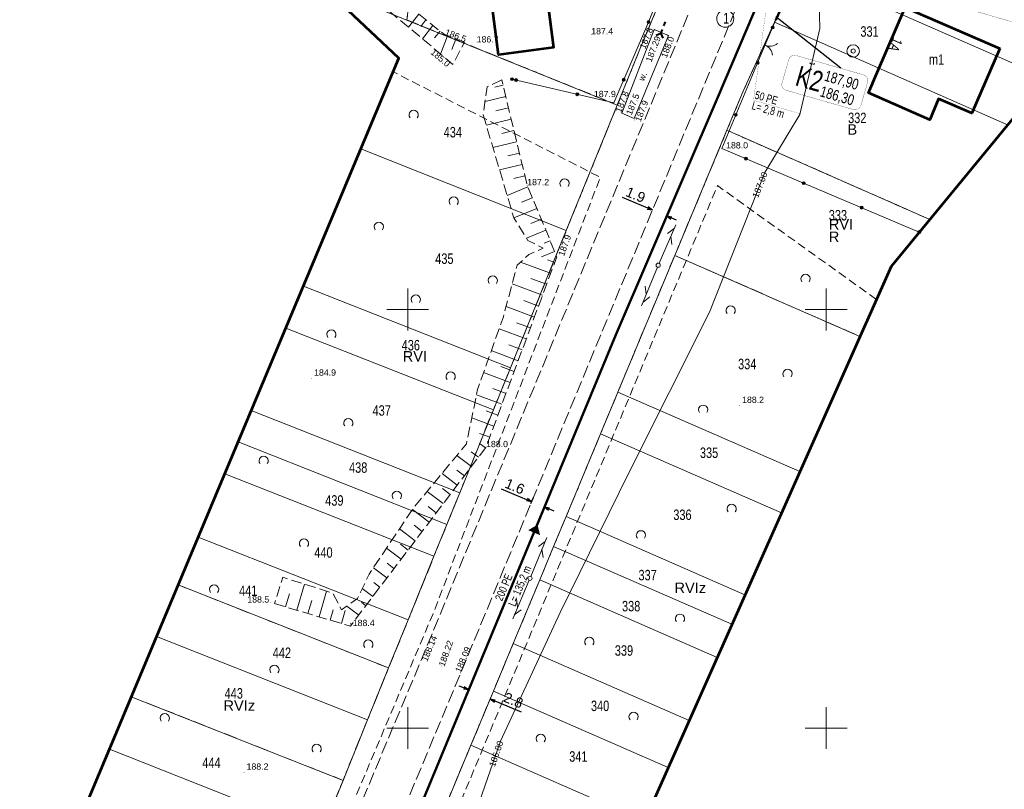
# Model space of a CAD drawing. Header units: metres. Extents: x 7482748 to 7484637, y 5684406 to 5687014.
# Tile 37 of 180: x 7483104 to 7483221, y 5685343 to 5685435. Entities that reach past the tile are written whole.
import ezdxf
from ezdxf.enums import TextEntityAlignment as Align
from ezdxf.lldxf.tags import DXFTag

# ---------------------------------------------------------------- set-up
doc = ezdxf.new("R2010")
doc.units = ezdxf.units.M
doc.header["$MEASUREMENT"] = 0
for name, pattern in [('1', [1.5, 1, -0.5]), ('BUBZ01_500', [1.75, 1.25, -0.5]), ('KTJZ01_500', [2, 1.5, -0.5]), ('l217_500', [2, 1.5, -0.5]), ('l218_500', [1, 0.5, -0.5]), ('PTTL_500', [1.5, 1, -0.5])]:
    doc.linetypes.add(name, pattern=pattern)
for name, color, linetype, lineweight in [('.domiar', 250, 'Continuous', 9), ('.ks tłoczny', 104, 'Continuous', 50), ('_Dzialki', 7, 'Continuous', 0), ('_Dzialki_opis', 7, 'Continuous', 0), ('_Kontury', 7, 'Continuous', 0), ('_Kontury_opis', 7, 'Continuous', 0), ('_Podzial_sekcyjny_krzyze', 7, '1', 13), ('_Uzytki', 7, 'Continuous', 0), ('_Uzytki_opis', 7, 'Continuous', 0), ('_Zakres2', 7, 'Continuous', 0), ('BUBZ02_D', 7, 'BUBZ01_500', 13), ('BUBZ02_G', 7, 'BUBZ01_500', 13), ('BUBZ02_W', 7, 'Continuous', 13), ('BUIB05_01', 7, 'Continuous', 40), ('EGB_Adres', 7, 'Continuous', 0), ('EGB_Budynek', 7, 'Continuous', 0), ('EGB_Budynek_opis', 7, 'Continuous', 0), ('GES__SUSM04_01P', 7, 'Continuous', 13), ('GES__SUUS13_P', 7, 'Continuous', 13), ('KTOK02', 7, 'KTOK02_500', 13), ('KTOK05_01', 7, 'Continuous', 13), ('PTTL02_P', 7, 'Continuous', 13), ('RTPW01_P', 7, 'Continuous', 0), ('RTPW02_P', 7, 'Continuous', 0), ('SUPT_L_0', 30, 'Continuous', 13)]:
    doc.layers.add(name, color=color, linetype=linetype, lineweight=lineweight)
doc.layers.add('GES__SUPS01_07G', color=7, linetype='Continuous', lineweight=13, true_color=0xff9100, transparency=0.25)
doc.layers.add('GES__SUPT_pT', color=7, linetype='Continuous', lineweight=13, true_color=0xff9100, transparency=0.25)
doc.layers.add('GES__SUPS01_07P', color=7, linetype='Continuous', lineweight=13, true_color=0xff9100)
doc.layers.add('GES__SUPT_pL', color=7, linetype='Continuous', lineweight=13, true_color=0xff9100)
doc.layers.add('IS_kanalizacja_sanitarna', color=7, linetype='SOLID', true_color=0x000000)
doc.layers.add('IS_Opisy_działek_Net', color=7, linetype='SOLID', true_color=0x000000)
doc.layers.add('IS_Węzeł_sieci_kanalizacyjnej_-_opisy', color=7, linetype='Continuous')
for name, color, linetype, lineweight, transparency in [('KTJZ01_O', 7, 'KTJZ01_500', 13, 0.5), ('PTRW02_O', 7, 'Continuous', 13, 0.5), ('PTRW02_T', 7, 'Continuous', 13, 0.25), ('PTTL02_O', 7, 'PTTL_500', 13, 0.5), ('RTPW01_G', 7, 'Continuous', 13, 0.25), ('RTPW02_G', 7, 'Continuous', 13, 0.25)]:
    doc.layers.add(name, color=color, linetype=linetype, lineweight=lineweight, transparency=transparency)
doc.styles.get("Standard").update_dxf_attribs({"font": 'simplex.shx', "width": 0.75})
doc.styles.add('STYL_ARIAL', font='simplex.shx', dxfattribs={"width": 0.75, "oblique": 0.1})
doc.styles.add('Style-Arial', font='arial.ttf')
doc.linetypes.add('KTOK02_500', pattern='A,0.5,[117,IS_LineDef.shx,S=0.01,R=0,X=0,Y=0],0.5', length=1)
tags = doc.linetypes.add('SOLID', pattern=[10, 10, 0]).pattern_tags.tags
tags[6:7] = [DXFTag(74, 4), DXFTag(75, 0), DXFTag(340, '0'), DXFTag(46, 0.0), DXFTag(50, 0.0), DXFTag(44, 0.0), DXFTag(45, 0.0)]
tags[4:5] = [DXFTag(74, 4), DXFTag(75, 0), DXFTag(340, '0'), DXFTag(46, 0.0), DXFTag(50, 0.0), DXFTag(44, 0.0), DXFTag(45, 0.0)]
doc.dimstyles.get("Standard").update_dxf_attribs({"dimtxt": 0.18, "dimasz": 0.18, "dimexe": 0.18, "dimexo": 0.0625, "dimgap": 0.09, "dimtad": 0, "dimtih": 1, "dimtoh": 1, "dimdec": 4, "dimzin": 0, "dimdsep": 46, "dimtxsty": 'Standard', "dimcen": 0.09, "dimadec": 0, "dimazin": 0, "dimtfac": 1, "dimtdec": 4, "dimtofl": 0, "dimtmove": 0, "dimatfit": 3, "dimfxl": 0, "dimtolj": 1, "dimtzin": 0, "dimarcsym": 0})

# ---------------------------------------------------------------- blocks, each defined once
blk = doc.blocks.new('SUPS01_3')
at = {"layer": 'GES__SUPS01_07P', "linetype": 'Continuous', "lineweight": 13}
h = blk.add_hatch(color=256, dxfattribs=at)
edge = h.paths.add_edge_path()
edge.add_arc((0, 0), 0.045, 0, 360)
blk = doc.blocks.new('SUUS13')
at = {"layer": 'GES__SUUS13_P', "linetype": 'Continuous', "lineweight": 13}
for radius in [0.75, 0.25]:
    blk.add_circle((0, 0), radius, dxfattribs=at)
blk = doc.blocks.new('RTPW01')
at = {"layer": 'RTPW01_P', "linetype": 'Continuous', "lineweight": 0}
h = blk.add_hatch(color=256, dxfattribs=at)
edge = h.paths.add_edge_path()
edge.add_arc((0, 0), 0.045, 0, 360)
blk = doc.blocks.new('RTPW01_1')
at = {"layer": 'RTPW02_P', "linetype": 'Continuous', "lineweight": 0}
h = blk.add_hatch(color=256, dxfattribs=at)
edge = h.paths.add_edge_path()
edge.add_arc((0, 0), 0.045, 0, 360)
blk = doc.blocks.new('RTPW01_3')
at = {"layer": 'RTPW02_P', "linetype": 'Continuous', "lineweight": 0}
h = blk.add_hatch(color=256, dxfattribs=at)
edge = h.paths.add_edge_path()
edge.add_arc((0, 0), 0.045, 0, 360)
blk = doc.blocks.new('RTPW01_2')
at = {"layer": 'RTPW01_P', "linetype": 'Continuous', "lineweight": 0}
h = blk.add_hatch(color=256, dxfattribs=at)
edge = h.paths.add_edge_path()
edge.add_arc((0, 0), 0.045, 0, 360)
blk = doc.blocks.new('PTTL02')
at = {"layer": 'PTTL02_P', "linetype": 'Continuous', "lineweight": 13}
blk.add_arc((0, 0), 0.55, 320.48, 219.52, dxfattribs=at)
blk = doc.blocks.new('SUSM04_01_3')
at = {"layer": 'GES__SUSM04_01P', "linetype": 'Continuous', "lineweight": 13}
blk.add_circle((0, 0), 0.25, dxfattribs=at)
blk = doc.blocks.new('SUPT01_23')
at = {"layer": 'SUPT_L_0', "color": 30, "linetype": 'Continuous', "lineweight": 13}
blk.add_line((0.25, 0), (5.25, 0), dxfattribs=at)
at = {"layer": 'SUPT_L_0', "color": 30, "linetype": 'Continuous', "lineweight": 13, "flags": 128}
for points in [[(3.77, 0), (2.9, -0.5)], [(3.9, 0.5), (4.77, 0)]]:
    blk.add_lwpolyline(points, dxfattribs=at)
blk = doc.blocks.new('SUPT01_24')
at = {"layer": 'SUPT_L_0', "color": 30, "linetype": 'Continuous', "lineweight": 13}
blk.add_line((0.25, 0), (5.25, 0), dxfattribs=at)
at = {"layer": 'SUPT_L_0', "color": 30, "linetype": 'Continuous', "lineweight": 13, "flags": 128}
for points in [[(3.77, 0), (2.9, -0.5)], [(3.9, 0.5), (4.77, 0)]]:
    blk.add_lwpolyline(points, dxfattribs=at)
blk = doc.blocks.new('SUPT01_25')
at = {"layer": 'SUPT_L_0', "color": 30, "linetype": 'Continuous', "lineweight": 13}
blk.add_line((0.25, 0), (5.25, 0), dxfattribs=at)
at = {"layer": 'SUPT_L_0', "color": 30, "linetype": 'Continuous', "lineweight": 13, "flags": 128}
for points in [[(3.77, 0), (2.9, -0.5)], [(3.9, 0.5), (4.77, 0)]]:
    blk.add_lwpolyline(points, dxfattribs=at)
blk = doc.blocks.new('SUPT01_26')
at = {"layer": 'SUPT_L_0', "color": 30, "linetype": 'Continuous', "lineweight": 13}
blk.add_line((0.25, 0), (5.25, 0), dxfattribs=at)
at = {"layer": 'SUPT_L_0', "color": 30, "linetype": 'Continuous', "lineweight": 13, "flags": 128}
for points in [[(3.77, 0), (2.9, -0.5)], [(3.9, 0.5), (4.77, 0)]]:
    blk.add_lwpolyline(points, dxfattribs=at)
blk = doc.blocks.new('TerminatorOpen_0.5')
at = {"color": 0, "linetype": 'ByBlock', "lineweight": -2}
for q in [(-1, 0.25), (-1, 0), (-1, -0.25)]:
    blk.add_line((0, 0), q, dxfattribs=at)
blk = doc.blocks.new('*D505')
at = {"layer": '.domiar', "color": 0, "linetype": 'Continuous', "lineweight": -2, "transparency": 16777216}
for p, q in [((7483178.68, 5685412.12), (7483175.65, 5685413.38)), ((7483180.84, 5685410.9), (7483180.84, 5685410.9)), ((7483181.52, 5685410.94), (7483182.09, 5685410.71))]:
    blk.add_line(p, q, dxfattribs=at)
at = {"layer": 'Defpoints', "color": 0, "linetype": 'Continuous', "transparency": 16777216}
for p in [(7483179.25, 5685411.88), (7483179.25, 5685411.88), (7483180.96, 5685411.18)]:
    blk.add_point(p, dxfattribs=at)
at = {"layer": '.domiar', "color": 0, "linetype": 'Continuous', "lineweight": -2, "transparency": 16777216, "xscale": 0.61, "yscale": 0.61, "zscale": 0.61}
for p, rotation in [((7483179.25, 5685411.88), 337.499352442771), ((7483180.96, 5685411.18), 157.499352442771)]:
    blk.add_blockref('TerminatorOpen_0.5', p, dxfattribs=dict(at, rotation=rotation))
at = {"layer": '.domiar', "color": 0, "linetype": 'Continuous', "transparency": 16777216, "insert": (7483177.23, 5685413.71), "char_height": 1.2, "attachment_point": 5, "rotation": 337.4994, "style": 'Style-Arial'}
blk.add_mtext('\\A1;1.9', dxfattribs=at)
blk = doc.blocks.new('*D506')
at = {"layer": '.domiar', "color": 0, "linetype": 'Continuous', "lineweight": -2, "transparency": 16777216}
for p, q in [((7483156.71, 5685354.79), (7483156.15, 5685355.02)), ((7483157.39, 5685354.83), (7483157.39, 5685354.83)), ((7483159.97, 5685353.75), (7483159.97, 5685353.75)), ((7483160.42, 5685353.24), (7483163.57, 5685351.92))]:
    blk.add_line(p, q, dxfattribs=at)
at = {"layer": 'Defpoints', "color": 0, "linetype": 'Continuous', "transparency": 16777216}
for p in [(7483157.27, 5685354.55), (7483159.85, 5685353.48), (7483159.85, 5685353.48)]:
    blk.add_point(p, dxfattribs=at)
at = {"layer": '.domiar', "color": 0, "linetype": 'Continuous', "lineweight": -2, "transparency": 16777216, "xscale": 0.61, "yscale": 0.61, "zscale": 0.61}
for p, rotation in [((7483157.27, 5685354.55), 337.3479892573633), ((7483159.85, 5685353.48), 157.3479892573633)]:
    blk.add_blockref('TerminatorOpen_0.5', p, dxfattribs=dict(at, rotation=rotation))
at = {"layer": '.domiar', "color": 0, "linetype": 'Continuous', "transparency": 16777216, "insert": (7483162.63, 5685353.31), "char_height": 1.2, "attachment_point": 5, "rotation": 337.348, "style": 'Style-Arial'}
blk.add_mtext('\\A1;2.8', dxfattribs=at)
blk = doc.blocks.new('*D533')
at = {"layer": '.domiar', "color": 0, "linetype": 'Continuous', "lineweight": -2, "transparency": 16777216}
for p, q in [((7483164.24, 5685377.28), (7483161.21, 5685378.54)), ((7483165, 5685377.5), (7483164.69, 5685376.77)), ((7483166.52, 5685376.87), (7483166.21, 5685376.14)), ((7483166.89, 5685376.18), (7483167.45, 5685375.94))]:
    blk.add_line(p, q, dxfattribs=at)
at = {"layer": 'Defpoints', "color": 0, "linetype": 'Continuous', "transparency": 16777216}
for p in [(7483165.11, 5685377.78), (7483164.81, 5685377.04), (7483166.63, 5685377.15)]:
    blk.add_point(p, dxfattribs=at)
at = {"layer": '.domiar', "color": 0, "linetype": 'Continuous', "lineweight": -2, "transparency": 16777216, "xscale": 0.61, "yscale": 0.61, "zscale": 0.61}
for p, rotation in [((7483164.81, 5685377.04), 337.4347797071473), ((7483166.33, 5685376.41), 157.4347797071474)]:
    blk.add_blockref('TerminatorOpen_0.5', p, dxfattribs=dict(at, rotation=rotation))
at = {"layer": '.domiar', "color": 0, "linetype": 'Continuous', "transparency": 16777216, "insert": (7483162.8, 5685378.87), "char_height": 1.2, "attachment_point": 5, "rotation": 337.4348, "style": 'Style-Arial'}
blk.add_mtext('\\A1;1.6', dxfattribs=at)

msp = doc.modelspace()

# ---------------------------------------------------------------- hatches: boundary and pattern name
at = {"layer": 'IS_kanalizacja_sanitarna', "linetype": 'Continuous', "ltscale": 0.01}
msp.add_hatch(color=256, dxfattribs=at).paths.add_polyline_path([(7483165.50463, 5685374.27288), (7483164.42607, 5685373.64105), (7483165.80919, 5685373.06055)])
at = {"layer": 'KTOK05_01', "linetype": 'Continuous', "lineweight": 13}
h = msp.add_hatch(color=256, dxfattribs=at)
edge = h.paths.add_edge_path()
edge.add_arc((7483178.78, 5685434.35), 0.175, 0, 360)
h = msp.add_hatch(color=256, dxfattribs=at)
edge = h.paths.add_edge_path()
edge.add_arc((7483193.61, 5685433.7), 0.175, 0, 360)
h = msp.add_hatch(color=256, dxfattribs=at)
edge = h.paths.add_edge_path()
edge.add_arc((7483191.81, 5685429.48), 0.175, 0, 360)
h = msp.add_hatch(color=256, dxfattribs=at)
edge = h.paths.add_edge_path()
edge.add_arc((7483162.47, 5685427.53), 0.175, 0, 360)
h = msp.add_hatch(color=256, dxfattribs=at)
edge = h.paths.add_edge_path()
edge.add_arc((7483162.95242, 5685427.41782), 0.175, 0, 360)
h = msp.add_hatch(color=256, dxfattribs=at)
edge = h.paths.add_edge_path()
edge.add_arc((7483175.82302, 5685427.45752), 0.175, 0, 360)
h = msp.add_hatch(color=256, dxfattribs=at)
edge = h.paths.add_edge_path()
edge.add_arc((7483170.25751, 5685425.7191), 0.175, 0, 360)
h = msp.add_hatch(color=256, dxfattribs=at)
edge = h.paths.add_edge_path()
edge.add_arc((7483189.20671, 5685423.27317), 0.175, 0, 360)
h = msp.add_hatch(color=256, dxfattribs=at)
edge = h.paths.add_edge_path()
edge.add_arc((7483190.42306, 5685418.02578), 0.175, 0, 360)
h = msp.add_hatch(color=256, dxfattribs=at)
edge = h.paths.add_edge_path()
edge.add_arc((7483197.33012, 5685415.10303), 0.175, 0, 360)
h = msp.add_hatch(color=256, dxfattribs=at)
edge = h.paths.add_edge_path()
edge.add_arc((7483204.23718, 5685412.18027), 0.175, 0, 360)
h = msp.add_hatch(color=256, dxfattribs=at)
edge = h.paths.add_edge_path()
edge.add_arc((7483211.14424, 5685409.25751), 0.175, 0, 360)

# ---------------------------------------------------------------- linework, layer by layer
at = {"layer": '.domiar', "linetype": 'Continuous'}
msp.add_circle((7483187.94945, 5685434.75995), 1.02127, dxfattribs=at)
at = {"layer": '.ks tłoczny', "color": 111, "linetype": 'Continuous', "true_color": 0x70ffb8}
for points in [[(7483214.66497, 5685493.82534), (7483201.68289, 5685459.75488), (7483187.06249, 5685425.36005)], [(7483111.53955, 5685245.5292), (7483115.24032, 5685255.09944), (7483132.95539, 5685295.95592), (7483138.54339, 5685309.4733), (7483139.69493, 5685312.11185), (7483174.85444, 5685396.9917), (7483187.06249, 5685425.36005)]]:
    msp.add_lwpolyline(points, dxfattribs=at)
at = {"layer": '.ks tłoczny', "linetype": 'Continuous'}
msp.add_lwpolyline([(7483194.41434, 5685435.5911), (7483193.98417, 5685434.56025)], dxfattribs=at)
at = {"layer": '_Dzialki', "color": 96, "linetype": 'Continuous', "true_color": 0x008000, "flags": 128}
for points in [[(7483185.97, 5685450.87), (7483177.75, 5685431.11)], [(7483193.85, 5685434.32), (7483196.76, 5685440.68)], [(7483224.49, 5685428.47), (7483196.76, 5685440.68)], [(7483175.04, 5685424.44), (7483139.72, 5685438.71)], [(7483190.08, 5685426.08), (7483193.85, 5685434.32)], [(7483221.69, 5685422.06), (7483193.85, 5685434.32)], [(7483177.75, 5685431.11), (7483175.04, 5685424.44)], [(7483188.15, 5685421.42), (7483190.08, 5685426.08)], [(7483175.04, 5685424.44), (7483168.95, 5685409.43)], [(7483181.92, 5685406.47), (7483188.15, 5685421.42)], [(7483212.39, 5685410.77), (7483188.15, 5685421.42)], [(7483168.95, 5685409.43), (7483144.41, 5685419.19)], [(7483168.95, 5685409.43), (7483162.29, 5685393.04)], [(7483175.11, 5685390.13), (7483181.92, 5685406.47)], [(7483204.04, 5685396.78), (7483181.92, 5685406.47)], [(7483162.29, 5685393.04), (7483137.53, 5685402.78)], [(7483160.24, 5685388.03), (7483135.44, 5685397.79)], [(7483162.29, 5685393.04), (7483160.24, 5685388.03)], [(7483173.04, 5685385.14), (7483175.11, 5685390.13)], [(7483196.87, 5685380.67), (7483175.11, 5685390.13)], [(7483156.23, 5685378.12), (7483131.31, 5685387.94)], [(7483160.24, 5685388.03), (7483156.23, 5685378.12)], [(7483168.93, 5685375.26), (7483173.04, 5685385.14)], [(7483194.67, 5685375.72), (7483173.04, 5685385.14)], [(7483154.69, 5685374.32), (7483129.74, 5685384.21)], [(7483153.13, 5685370.52), (7483128.14, 5685380.38)], [(7483156.23, 5685378.12), (7483154.69, 5685374.32)], [(7483167.44, 5685371.71), (7483168.93, 5685375.26)], [(7483190.3, 5685365.91), (7483168.93, 5685375.26)], [(7483154.69, 5685374.32), (7483153.13, 5685370.52)], [(7483150.06, 5685362.92), (7483124.96, 5685372.8)], [(7483165.78, 5685367.7), (7483167.44, 5685371.71)], [(7483188.74, 5685362.4), (7483167.44, 5685371.71)], [(7483153.13, 5685370.52), (7483150.06, 5685362.92)], [(7483147.72, 5685357.18), (7483122.57, 5685367.1)], [(7483162.62, 5685360.12), (7483165.78, 5685367.7)], [(7483186.97, 5685358.42), (7483165.78, 5685367.7)], [(7483150.06, 5685362.92), (7483147.72, 5685357.18)], [(7483145.19, 5685350.97), (7483119.98, 5685360.92)], [(7483160.24, 5685354.4), (7483162.62, 5685360.12)], [(7483183.63, 5685350.92), (7483162.62, 5685360.12)], [(7483147.72, 5685357.18), (7483145.19, 5685350.97)], [(7483142.27, 5685343.75), (7483116.97, 5685353.74)], [(7483157.55, 5685347.95), (7483160.24, 5685354.4)], [(7483181.12, 5685345.28), (7483160.24, 5685354.4)], [(7483145.19, 5685350.97), (7483142.27, 5685343.75)], [(7483154.66, 5685341.02), (7483157.55, 5685347.95)], [(7483178.28, 5685338.89), (7483157.55, 5685347.95)], [(7483139.71, 5685337.45), (7483114.35, 5685347.48)], [(7483142.27, 5685343.75), (7483139.71, 5685337.45)]]:
    msp.add_lwpolyline(points, dxfattribs=at)
at = {"layer": '_Kontury', "color": 96, "linetype": 'l217_500', "true_color": 0x008000, "flags": 128}
for points in [[(7483153.56, 5685463.9), (7483149.89, 5685434.6)], [(7483177.75, 5685431.11), (7483185.97, 5685450.87)], [(7483149.89, 5685434.6), (7483153.79, 5685433.03)], [(7483153.79, 5685433.03), (7483175.04, 5685424.44)], [(7483175.04, 5685424.44), (7483177.75, 5685431.11)], [(7483168.95, 5685409.43), (7483175.04, 5685424.44)], [(7483188.15, 5685421.42), (7483181.92, 5685406.47)], [(7483212.39, 5685410.77), (7483188.15, 5685421.42)], [(7483162.29, 5685393.04), (7483168.95, 5685409.43)], [(7483181.92, 5685406.47), (7483175.11, 5685390.13)], [(7483181.92, 5685406.47), (7483204.04, 5685396.79)], [(7483160.24, 5685388.03), (7483162.29, 5685393.04)], [(7483175.11, 5685390.13), (7483173.04, 5685385.14)], [(7483156.23, 5685378.12), (7483160.24, 5685388.03)], [(7483173.04, 5685385.14), (7483168.93, 5685375.26)], [(7483154.69, 5685374.32), (7483156.23, 5685378.12)], [(7483168.93, 5685375.26), (7483167.44, 5685371.71)], [(7483153.13, 5685370.52), (7483154.69, 5685374.32)], [(7483167.44, 5685371.71), (7483165.78, 5685367.7)], [(7483150.06, 5685362.92), (7483153.13, 5685370.52)], [(7483147.72, 5685357.18), (7483122.57, 5685367.1)], [(7483165.78, 5685367.7), (7483162.62, 5685360.12)], [(7483147.72, 5685357.18), (7483150.06, 5685362.92)], [(7483162.62, 5685360.12), (7483160.24, 5685354.4)], [(7483145.19, 5685350.97), (7483147.72, 5685357.18)], [(7483116.97, 5685353.74), (7483142.27, 5685343.75)], [(7483160.24, 5685354.4), (7483157.55, 5685347.95)], [(7483142.27, 5685343.75), (7483145.19, 5685350.97)], [(7483157.55, 5685347.95), (7483154.66, 5685341.02)], [(7483139.71, 5685337.45), (7483142.27, 5685343.75)]]:
    msp.add_lwpolyline(points, dxfattribs=at)
at = {"layer": '_Podzial_sekcyjny_krzyze', "linetype": 'Continuous'}
for p, q in [((7483150, 5685397.5), (7483150, 5685402.5)), ((7483200, 5685397.5), (7483200, 5685402.5)), ((7483147.5, 5685400), (7483152.5, 5685400)), ((7483197.5, 5685400), (7483202.5, 5685400)), ((7483150, 5685347.5), (7483150, 5685352.5)), ((7483200, 5685347.5), (7483200, 5685352.5)), ((7483147.5, 5685350), (7483152.5, 5685350)), ((7483197.5, 5685350), (7483202.5, 5685350))]:
    msp.add_line(p, q, dxfattribs=at)
at = {"layer": '_Uzytki', "color": 96, "linetype": 'l218_500', "true_color": 0x008000, "flags": 128}
for points in [[(7483153.56, 5685463.9), (7483149.89, 5685434.6)], [(7483177.75, 5685431.11), (7483185.97, 5685450.87)], [(7483196.76, 5685440.68), (7483193.85, 5685434.32)], [(7483149.89, 5685434.6), (7483153.79, 5685433.03)], [(7483193.85, 5685434.32), (7483190.08, 5685426.08)], [(7483153.79, 5685433.03), (7483175.04, 5685424.44)], [(7483175.04, 5685424.44), (7483177.75, 5685431.11)], [(7483190.08, 5685426.08), (7483188.15, 5685421.42)], [(7483168.95, 5685409.43), (7483175.04, 5685424.44)], [(7483188.15, 5685421.42), (7483181.92, 5685406.47)], [(7483188.15, 5685421.42), (7483212.39, 5685410.77)], [(7483162.29, 5685393.04), (7483168.95, 5685409.43)], [(7483181.92, 5685406.47), (7483175.11, 5685390.13)], [(7483181.92, 5685406.47), (7483204.04, 5685396.79)], [(7483160.24, 5685388.03), (7483162.29, 5685393.04)], [(7483175.11, 5685390.13), (7483173.04, 5685385.14)], [(7483156.23, 5685378.12), (7483160.24, 5685388.03)], [(7483173.04, 5685385.14), (7483168.93, 5685375.26)], [(7483154.69, 5685374.32), (7483156.23, 5685378.12)], [(7483168.93, 5685375.26), (7483167.44, 5685371.71)], [(7483153.13, 5685370.52), (7483154.69, 5685374.32)], [(7483167.44, 5685371.71), (7483165.78, 5685367.7)], [(7483150.06, 5685362.92), (7483153.13, 5685370.52)], [(7483165.78, 5685367.7), (7483162.62, 5685360.12)], [(7483147.72, 5685357.18), (7483150.06, 5685362.92)], [(7483162.62, 5685360.12), (7483160.24, 5685354.4)], [(7483145.19, 5685350.97), (7483147.72, 5685357.18)], [(7483160.24, 5685354.4), (7483157.55, 5685347.95)], [(7483142.27, 5685343.75), (7483145.19, 5685350.97)], [(7483157.55, 5685347.95), (7483154.66, 5685341.02)], [(7483139.71, 5685337.45), (7483142.27, 5685343.75)]]:
    msp.add_lwpolyline(points, dxfattribs=at)
at = {"layer": '_Zakres2', "color": 250, "linetype": 'Continuous', "lineweight": 53, "flags": 128}
for points in [[(7483079.94, 5685265.4), (7483148.95, 5685430.02), (7483110, 5685466.7), (7483102.79, 5685462.02), (7483095.42, 5685459.71), (7483087.69, 5685459.36), (7483080.14, 5685460.99), (7483073.25, 5685464.5), (7483067.49, 5685469.66), (7483063.24, 5685476.11), (7483060.78, 5685483.44), (7483060.27, 5685491.15), (7483058.52, 5685496.82), (7483058.52, 5685500.14), (7483008.95, 5685499.28), (7483000.81, 5685495.57), (7482993.16, 5685494.42)], [(7483222.78, 5685423.38), (7483207.76, 5685405.15), (7483137.49, 5685247.19)]]:
    msp.add_lwpolyline(points, dxfattribs=at)
at = {"layer": 'BUBZ02_D', "linetype": 'BUBZ01_500', "lineweight": 13, "flags": 128}
for points in [[(7483154.26, 5685462.66), (7483150.65, 5685462.47), (7483151.31, 5685459.38), (7483148.45, 5685458.15), (7483146.08, 5685456.69), (7483141.96, 5685450.36), (7483141.9, 5685445.19), (7483146.15, 5685436.99), (7483153.15, 5685431.19), (7483155.4, 5685429.29), (7483156.77, 5685431.94)], [(7483161.23, 5685427.46), (7483159.49, 5685426.6), (7483159.03, 5685423.27), (7483162.68, 5685410.97), (7483164.35, 5685408.27), (7483166.17, 5685407.33), (7483164.47, 5685406.57), (7483163.07, 5685405.29), (7483161.43, 5685399.15), (7483158.35, 5685390.45), (7483157.02, 5685383.97), (7483150.62, 5685376.19), (7483145.38, 5685368.37), (7483144, 5685365.48), (7483142.1, 5685364.13), (7483141.05, 5685366.11), (7483135.08, 5685368.02), (7483134.07, 5685364.86)]]:
    msp.add_lwpolyline(points, dxfattribs=at)
at = {"layer": 'BUBZ02_G', "linetype": 'BUBZ01_500', "lineweight": 13, "flags": 128}
for points in [[(7483156.77, 5685431.94), (7483154.38, 5685432.85), (7483148.67, 5685437.42), (7483146.42, 5685440.01), (7483143.98, 5685444.25), (7483143.22, 5685450), (7483146.79, 5685454.58), (7483151.06, 5685457.39), (7483153.6, 5685457.41), (7483154.26, 5685462.66)], [(7483134.07, 5685364.86), (7483143.16, 5685362.18), (7483159.36, 5685383.56), (7483167.82, 5685406.31), (7483164.28, 5685414.86), (7483161.23, 5685427.46)]]:
    msp.add_lwpolyline(points, dxfattribs=at)
at = {"layer": 'BUBZ02_W', "linetype": 'Continuous', "lineweight": 13}
for p, q in [((7483151.34, 5685435.28), (7483150.09, 5685433.73)), ((7483152.18, 5685434.61), (7483151.55, 5685433.83)), ((7483153.02, 5685433.94), (7483151.75, 5685432.35)), ((7483153.86, 5685433.27), (7483153.22, 5685432.47)), ((7483154.76, 5685432.71), (7483153.93, 5685430.53)), ((7483155.76, 5685432.32), (7483155.28, 5685431.06)), ((7483161.39, 5685426.81), (7483160.42, 5685426.58)), ((7483161.71, 5685425.46), (7483159.25, 5685424.86)), ((7483162.04, 5685424.11), (7483160.54, 5685423.74)), ((7483162.37, 5685422.75), (7483159.4, 5685422.03)), ((7483162.7, 5685421.4), (7483161.24, 5685421.05)), ((7483163.02, 5685420.05), (7483160.19, 5685419.36)), ((7483163.35, 5685418.7), (7483161.97, 5685418.36)), ((7483163.68, 5685417.34), (7483160.98, 5685416.69)), ((7483164.01, 5685415.99), (7483162.69, 5685415.67)), ((7483164.37, 5685414.65), (7483161.89, 5685413.62)), ((7483164.9, 5685413.36), (7483163.6, 5685412.82)), ((7483165.43, 5685412.08), (7483162.7, 5685410.94)), ((7483165.97, 5685410.79), (7483164.7, 5685410.27)), ((7483166.5, 5685409.5), (7483164.18, 5685408.54)), ((7483167.03, 5685408.22), (7483166.31, 5685407.92)), ((7483167.56, 5685406.93), (7483165.98, 5685406.28)), ((7483167.08, 5685404.33), (7483163.48, 5685405.67)), ((7483167.57, 5685405.64), (7483166.71, 5685405.95)), ((7483166.6, 5685403.03), (7483164.72, 5685403.73)), ((7483166.11, 5685401.72), (7483162.48, 5685403.07)), ((7483165.63, 5685400.42), (7483163.87, 5685401.07)), ((7483165.14, 5685399.11), (7483161.76, 5685400.37)), ((7483164.66, 5685397.81), (7483163.02, 5685398.42)), ((7483164.17, 5685396.5), (7483160.92, 5685397.71)), ((7483163.2, 5685393.89), (7483159.99, 5685395.09)), ((7483163.69, 5685395.2), (7483162.07, 5685395.8)), ((7483162.72, 5685392.59), (7483161.12, 5685393.18)), ((7483162.23, 5685391.28), (7483159.06, 5685392.46)), ((7483161.75, 5685389.98), (7483160.17, 5685390.57)), ((7483161.26, 5685388.68), (7483158.22, 5685389.81)), ((7483160.78, 5685387.37), (7483159.36, 5685387.9)), ((7483160.29, 5685386.07), (7483157.65, 5685387.05)), ((7483159.81, 5685384.76), (7483158.59, 5685385.21)), ((7483159.29, 5685383.47), (7483158.7, 5685383.93)), ((7483157.61, 5685381.25), (7483155.87, 5685382.57)), ((7483158.45, 5685382.36), (7483157.6, 5685383.01)), ((7483156.77, 5685380.14), (7483155.88, 5685380.82)), ((7483155.93, 5685379.03), (7483154.1, 5685380.42)), ((7483155.09, 5685377.92), (7483154.15, 5685378.63)), ((7483154.25, 5685376.82), (7483152.33, 5685378.27)), ((7483152.57, 5685374.6), (7483150.57, 5685376.11)), ((7483153.41, 5685375.71), (7483152.43, 5685376.45)), ((7483150.89, 5685372.38), (7483149.02, 5685373.8)), ((7483151.73, 5685373.49), (7483150.76, 5685374.22)), ((7483149.21, 5685370.16), (7483147.46, 5685371.48)), ((7483150.05, 5685371.27), (7483149.14, 5685371.95)), ((7483147.52, 5685367.94), (7483145.91, 5685369.16)), ((7483148.36, 5685369.05), (7483147.53, 5685369.68)), ((7483136.74, 5685364.07), (7483137.66, 5685367.19)), ((7483145.84, 5685365.72), (7483144.57, 5685366.68)), ((7483146.68, 5685366.83), (7483145.94, 5685367.4)), ((7483135.41, 5685364.47), (7483135.87, 5685366.04)), ((7483139.41, 5685363.29), (7483140.31, 5685366.35)), ((7483138.08, 5685363.68), (7483138.53, 5685365.22)), ((7483144.16, 5685363.5), (7483142.74, 5685364.58)), ((7483145, 5685364.61), (7483144.46, 5685365.02)), ((7483140.75, 5685362.89), (7483141.1, 5685364.11)), ((7483142.08, 5685362.5), (7483142.54, 5685364.06)), ((7483143.32, 5685362.39), (7483143.17, 5685362.51))]:
    msp.add_line(p, q, dxfattribs=at)
at = {"layer": 'BUIB05_01', "linetype": 'Continuous', "lineweight": 40}
for p, q in [((7483180.62, 5685433.91), (7483180.82, 5685434.38)), ((7483180.24, 5685432.99), (7483179.68, 5685432.76)), ((7483180.24, 5685432.99), (7483180.43, 5685433.45)), ((7483180.24, 5685432.99), (7483180.47, 5685432.43))]:
    msp.add_line(p, q, dxfattribs=at)
at = {"layer": 'EGB_Budynek', "color": 7, "linetype": 'Continuous', "lineweight": 53, "flags": 128}
for points in [[(7483166.15, 5685441.17), (7483167.44, 5685431.3), (7483160.85, 5685430.44), (7483159.52, 5685440.59), (7483166.15, 5685441.17)], [(7483220.77, 5685431.2), (7483217.42, 5685423.45), (7483213.45, 5685425.16), (7483212.39, 5685422.68), (7483205.06, 5685425.91), (7483206.11, 5685428.34), (7483209.46, 5685436.09), (7483220.77, 5685431.2)]]:
    msp.add_lwpolyline(points, dxfattribs=at)
at = {"layer": 'GES__SUPT_pL', "linetype": 'Continuous', "lineweight": 13, "flags": 128}
msp.add_lwpolyline([(7483148.69, 5685312.88), (7483161.1, 5685348.44), (7483168.23, 5685363.79), (7483176.43, 5685380.48), (7483186.07, 5685399.68), (7483192.69, 5685416.39), (7483196.87, 5685423.32), (7483199.27, 5685433.57), (7483199.12, 5685438.4), (7483199.83, 5685442.31), (7483211.12, 5685468.87), (7483215.21, 5685474)], dxfattribs=at)
at = {"layer": 'IS_kanalizacja_sanitarna', "linetype": 'Continuous', "ltscale": 0.01, "const_width": 0.02}
msp.add_lwpolyline([(7483165.50463, 5685374.27288), (7483164.42607, 5685373.64105), (7483165.80919, 5685373.06055), (7483165.50463, 5685374.27288)], dxfattribs=at)
at = {"layer": 'IS_Opisy_działek_Net', "linetype": 'Continuous', "ltscale": 0.01, "const_width": 0.02}
msp.add_lwpolyline([(7483192.78403, 5685435.54298), (7483191.33041, 5685425.00479), (7483196.86557, 5685423.41119)], dxfattribs=at)
at = {"layer": 'IS_Węzeł_sieci_kanalizacyjnej_-_opisy', "color": 18, "linetype": 'SOLID', "ltscale": 0.01, "true_color": 0x000000, "const_width": 0.03}
for points in [[(7483215.06156, 5685436.44368), (7483225.81477, 5685433.34777, 0.414214), (7483226.70586, 5685433.84046), (7483227.50267, 5685436.60804, 0.414214), (7483227.00997, 5685437.49914), (7483216.25677, 5685440.59505, 0.414214), (7483215.36567, 5685440.10236), (7483214.56887, 5685437.33478, 0.414214), (7483215.06156, 5685436.44368)], [(7483195.23397, 5685426.20335), (7483203.26764, 5685423.8904, 0.414214), (7483204.15873, 5685424.3831), (7483204.95554, 5685427.15068, 0.414214), (7483204.46284, 5685428.04177), (7483196.42917, 5685430.35472, 0.414214), (7483195.53808, 5685429.86202), (7483194.74127, 5685427.09444, 0.414214), (7483195.23397, 5685426.20335)]]:
    msp.add_lwpolyline(points, format="xyb", dxfattribs=at)
at = {"layer": 'IS_Węzeł_sieci_kanalizacyjnej_-_opisy', "color": 18, "linetype": 'SOLID', "ltscale": 0.01, "true_color": 0x000000}
msp.add_lwpolyline([(7483201.74883, 5685428.82315), (7483193.98022, 5685434.98482)], dxfattribs=at)
at = {"layer": 'KTJZ01_O', "linetype": 'KTJZ01_500', "lineweight": 13, "flags": 128}
for points in [[(7483221.07, 5685563.87), (7483222.18, 5685542.46), (7483221.53, 5685535.26), (7483216.87, 5685514.67), (7483204.85, 5685486.19), (7483191.59, 5685454.78), (7483151.63, 5685358.17), (7483113.66, 5685267.56), (7483106.87, 5685251.95), (7483101.26, 5685234.59), (7483099.86, 5685220.3), (7483103.41, 5685118.86), (7483107.96, 5684987.3)], [(7483113.97, 5684956.93), (7483112.85, 5684988.18), (7483108.34, 5685118.98), (7483104.76, 5685219.9), (7483106.05, 5685233.41), (7483111.87, 5685250.71), (7483118.32, 5685265.73), (7483156.33, 5685356.56), (7483196.51, 5685453.56), (7483209.55, 5685484.36), (7483221.55, 5685513.06), (7483221.82, 5685513.58), (7483222.2, 5685514.44), (7483222.44, 5685514.98)]]:
    msp.add_lwpolyline(points, dxfattribs=at)
at = {"layer": 'KTOK02', "linetype": 'Continuous', "lineweight": 13}
for p, q in [((7483178.78, 5685434.35), (7483180.13, 5685437.75)), ((7483193.61, 5685433.7), (7483191.81, 5685429.48))]:
    msp.add_line(p, q, dxfattribs=at)
for centre, start, end in [((7483192.12, 5685430.21), 6.9, 66.9), ((7483193.3, 5685432.97), 246.9, 306.9)]:
    msp.add_arc(centre, 1.5, start, end, dxfattribs=at)
at = {"layer": 'KTOK05_01', "linetype": 'Continuous', "lineweight": 13}
msp.add_line((7483198.59, 5685445.39), (7483193.61, 5685433.7), dxfattribs=at)
at = {"layer": 'KTOK05_01', "linetype": 'Continuous', "lineweight": 13, "flags": 128}
for points in [[(7483178.78, 5685434.35), (7483174.64, 5685424.7), (7483162.47, 5685427.53)], [(7483211.14, 5685409.26), (7483187.53, 5685419.25), (7483191.11, 5685427.84), (7483191.81, 5685429.48)]]:
    msp.add_lwpolyline(points, dxfattribs=at)
at = {"layer": 'KTOK05_01', "linetype": 'Continuous', "lineweight": 13}
for centre in [(7483178.78, 5685434.35), (7483193.61, 5685433.7), (7483191.81, 5685429.48), (7483162.47, 5685427.53), (7483162.95, 5685427.42), (7483175.82, 5685427.46), (7483170.26, 5685425.72), (7483189.21, 5685423.27), (7483190.42, 5685418.03), (7483197.33, 5685415.1), (7483204.24, 5685412.18), (7483211.14, 5685409.26)]:
    msp.add_circle(centre, 0.175, dxfattribs=at)
at = {"layer": 'PTRW02_O', "linetype": 'Continuous', "lineweight": 13, "flags": 128}
msp.add_lwpolyline([(7483181.15, 5685432.74), (7483179.47, 5685433.48), (7483175.57, 5685423.45), (7483177.08, 5685422.84), (7483181.15, 5685432.74)], close=True, dxfattribs=at)
at = {"layer": 'PTTL02_O', "linetype": 'PTTL_500', "lineweight": 13, "flags": 128}
for points in [[(7483089.33, 5684970.52), (7483086.07, 5684986.89), (7483102.79, 5685004.22), (7483100.89, 5685064.81), (7483096.55, 5685191.25), (7483095.18, 5685231.51), (7483118.7, 5685291.89), (7483120.94, 5685293.92), (7483123.21, 5685293.16), (7483153.03, 5685363.66), (7483173.01, 5685415.81), (7483148.27, 5685428.4)], [(7483206.01, 5685401.21), (7483187.02, 5685414.81), (7483116.09, 5685244.65), (7483111.77, 5685228), (7483118.26, 5684965.85)]]:
    msp.add_lwpolyline(points, dxfattribs=at)

# ---------------------------------------------------------------- block references
at = {"layer": 'GES__SUPS01_07P', "linetype": 'Continuous', "lineweight": 13}
for p in [(7483192.69, 5685416.39), (7483161.1, 5685348.44)]:
    msp.add_blockref('SUPS01_3', p, dxfattribs=at)
at = {"layer": 'GES__SUSM04_01P', "linetype": 'Continuous', "lineweight": 13, "rotation": 270}
for p in [(7483179.94, 5685405.3), (7483164.62, 5685367.89)]:
    msp.add_blockref('SUSM04_01_3', p, dxfattribs=at)
at = {"layer": 'GES__SUUS13_P', "linetype": 'Continuous', "lineweight": 13}
msp.add_blockref('SUUS13', (7483203.24, 5685430.89), dxfattribs=at)
at = {"layer": 'PTTL02_P', "linetype": 'Continuous', "lineweight": 13}
for p in [(7483150.71, 5685423.26), (7483168.74, 5685415.06), (7483155.5, 5685412.92), (7483146.55, 5685409.89), (7483197.54, 5685403.68), (7483160.17, 5685403.46), (7483150.97, 5685401.19), (7483188.59, 5685399.89), (7483140.88, 5685397.03), (7483155.13, 5685391.99), (7483195.39, 5685392.33), (7483185.31, 5685388.04), (7483142.9, 5685386.44), (7483132.78, 5685381.94), (7483148.7, 5685377.74), (7483188.71, 5685376.19), (7483137.6, 5685372.06), (7483177.87, 5685373.03), (7483126.86, 5685366.55), (7483182.54, 5685363.07), (7483171.7, 5685360.3), (7483145.29, 5685359.99), (7483134.07, 5685356.96), (7483120.97, 5685351.17), (7483176.99, 5685351.35), (7483165.9, 5685348.7), (7483139.12, 5685347.51)]:
    msp.add_blockref('PTTL02', p, dxfattribs=at)
at = {"layer": 'RTPW01_P', "linetype": 'Continuous', "lineweight": 0}
for name, p in [('RTPW01', (7483154.38, 5685432.85)), ('RTPW01', (7483171.93, 5685432.88)), ('RTPW01', (7483179.56, 5685433.35)), ('RTPW01', (7483181.04, 5685432.71)), ('RTPW01', (7483158.24, 5685431.91)), ('RTPW01', (7483153.15, 5685431.19)), ('RTPW01', (7483175.07, 5685424.67)), ('RTPW01', (7483175.6, 5685423.47)), ('RTPW01_2', (7483176.27, 5685423.21)), ('RTPW01', (7483177.13, 5685422.64)), ('RTPW01', (7483187.53, 5685419.25)), ('RTPW01', (7483164.28, 5685414.86)), ('RTPW01', (7483167.82, 5685406.31)), ('RTPW01', (7483138.51, 5685391.8)), ('RTPW01', (7483189.66, 5685388.55)), ('RTPW01', (7483159.36, 5685383.56)), ('RTPW01', (7483133.6, 5685364.99)), ('RTPW01', (7483143.16, 5685362.18)), ('RTPW01', (7483130.44, 5685344.72))]:
    msp.add_blockref(name, p, dxfattribs=at)
at = {"layer": 'RTPW02_P', "linetype": 'Continuous', "lineweight": 0}
for name, p in [('RTPW01_3', (7483180.24, 5685432.99)), ('RTPW01_1', (7483151.63, 5685358.17)), ('RTPW01_1', (7483154.02, 5685357.41)), ('RTPW01_1', (7483156.33, 5685356.56))]:
    msp.add_blockref(name, p, dxfattribs=at)
at = {"layer": 'SUPT_L_0', "color": 30, "linetype": 'Continuous', "lineweight": 13}
for name, p, rotation in [('SUPT01_26', (7483179.94, 5685405.3), 66.48), ('SUPT01_25', (7483179.94, 5685405.3), 247.73), ('SUPT01_24', (7483164.62, 5685367.89), 67.72999999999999), ('SUPT01_23', (7483164.62, 5685367.89), 246.77)]:
    msp.add_blockref(name, p, dxfattribs=dict(at, rotation=rotation))

# ---------------------------------------------------------------- texts
at = {"layer": '_Dzialki_opis', "color": 96, "true_color": 0x008000, "char_height": 1.25, "attachment_point": 7, "line_spacing_factor": 0.6, "style": 'STYL_ARIAL'}
for s, insert in [('\\fArial|b0|i0|c238238|p39;331', (7483204.1, 5685432.58)), ('\\fArial|b0|i0|c238238|p39;332', (7483202.63, 5685422.26)), ('\\fArial|b0|i0|c238238|p39;434', (7483154.3, 5685420.55)), ('\\fArial|b0|i0|c238238|p39;333', (7483200.32, 5685410.63)), ('\\fArial|b0|i0|c238238|p39;435', (7483153.29, 5685405.44)), ('\\fArial|b0|i0|c238238|p39;436', (7483149.28, 5685395.1)), ('\\fArial|b0|i0|c238238|p39;334', (7483189.48, 5685392.85)), ('\\fArial|b0|i0|c238238|p39;437', (7483145.8, 5685387.3)), ('\\fArial|b0|i0|c238238|p39;335', (7483184.92, 5685382.25)), ('\\fArial|b0|i0|c238238|p39;438', (7483142.99, 5685380.48)), ('\\fArial|b0|i0|c238238|p39;439', (7483140.14, 5685376.55)), ('\\fArial|b0|i0|c238238|p39;336', (7483181.74, 5685374.84)), ('\\fArial|b0|i0|c238238|p39;440', (7483138.84, 5685370.33)), ('\\fArial|b0|i0|c238238|p39;337', (7483177.58, 5685367.63)), ('\\fArial|b0|i0|c238238|p39;441', (7483129.85, 5685365.78)), ('\\fArial|b0|i0|c238238|p39;338', (7483175.61, 5685363.92)), ('\\fArial|b0|i0|c238238|p39;442', (7483133.87, 5685358.37)), ('\\fArial|b0|i0|c238238|p39;339', (7483174.75, 5685358.62)), ('\\fArial|b0|i0|c238238|p39;443', (7483128.12, 5685353.5)), ('\\fArial|b0|i0|c238238|p39;340', (7483171.9, 5685352.01)), ('\\fArial|b0|i0|c238238|p39;341', (7483169.3, 5685345.96)), ('\\fArial|b0|i0|c238238|p39;444', (7483125.45, 5685345.22))]:
    msp.add_mtext(s, dxfattribs=dict(at, insert=insert))
at = {"layer": '_Kontury_opis', "color": 96, "linetype": 'Continuous', "lineweight": 13, "true_color": 0x008000, "style": 'Style-Arial'}
for s, p in [('RVI', (7483200.32, 5685409.56)), ('RVI', (7483149.4, 5685393.79)), ('RVIz', (7483181.88, 5685366.13)), ('RVIz', (7483127.98, 5685352.06))]:
    msp.add_text(s, height=1.25, dxfattribs=at).set_placement(p)
at = {"layer": '_Uzytki_opis', "color": 96, "linetype": 'Continuous', "lineweight": 13, "true_color": 0x008000, "style": 'Style-Arial'}
for s, p in [('B', (7483202.55, 5685420.89)), ('R', (7483200.32, 5685408.07))]:
    msp.add_text(s, height=1.25, dxfattribs=at).set_placement(p)
at = {"layer": 'EGB_Adres', "insert": (7483207.72, 5685431.89), "char_height": 1.25, "attachment_point": 8, "rotation": 245.7460803, "line_spacing_factor": 0.6, "style": 'STYL_ARIAL'}
msp.add_mtext('\\fArial|b0|i0|c238238|p39;1A', dxfattribs=at)
at = {"layer": 'EGB_Budynek_opis', "color": 7, "insert": (7483212.29, 5685429.26), "char_height": 1.25, "attachment_point": 7, "line_spacing_factor": 0.6, "style": 'STYL_ARIAL'}
msp.add_mtext('\\fArial|b0|i0|c238238|p39;m1', dxfattribs=at)
at = {"layer": 'GES__SUPS01_07G', "linetype": 'Continuous', "lineweight": 13, "style": 'Style-Arial'}
for s, rotation, p in [('187.00', 68.38, (7483192.69, 5685416.39)), ('186.80', 70.76, (7483161.1, 5685348.44))]:
    msp.add_text(s, height=0.75, rotation=rotation, dxfattribs=at).set_placement(p, align=Align.MIDDLE_RIGHT)
at = {"layer": 'GES__SUPT_pT', "linetype": 'Continuous', "lineweight": 13, "style": 'Style-Arial'}
msp.add_text('t', height=0.75, rotation=76.82, dxfattribs=at).set_placement((7483198.29, 5685429.39), align=Align.MIDDLE_CENTER)
at = {"layer": 'IS_Opisy_działek_Net', "linetype": 'Continuous', "ltscale": 0.01}
for s, insert, char_height, attachment_point, rotation in [('{\\fArial|b0|i0|c238|p34;1}', (7483187.70104, 5685435.4525), 1.2888, 1, 359.4046962), ('{\\fArial|b0|i0|c238|p34;50 PE}', (7483191.39017, 5685425.21236), 0.9648, 7, 343.9385491), ('\\fArial|b0|i0;L= 2,8 m', (7483191.29854, 5685424.89409), 0.9648, 1, 343.9385491), ('{\\fArial|b0|i0|c238|p34;200 PE}', (7483161.29075, 5685365.09633), 0.9648, 7, 67.2385491), ('\\fArial|b0|i0;L= 135,2 m', (7483161.95468, 5685364.81776), 0.9648, 1, 67.2385491)]:
    msp.add_mtext(s, dxfattribs=dict(at, insert=insert, char_height=char_height, attachment_point=attachment_point, rotation=rotation))
at = {"layer": 'IS_Węzeł_sieci_kanalizacyjnej_-_opisy', "color": 18, "linetype": 'SOLID', "ltscale": 0.01, "true_color": 0x000000}
for s, insert, char_height, attachment_point, rotation in [('{\\fArial|b0|i0|c238|p34;LEGENDA:\\Pprojektowana kanalizacja ciśnieniowa - metoda wykopowa\\Pprojektowana kanalizacja ciśnieniowa - metoda bezwykopowa\\Pprojektowane przyłącze grawitacyjne - metoda wykopowa\\Pprojektowane przyłącze grawitacyjne - metoda bezwykopowa\\Pprojektowane przyłącze ciśnieniowe - metoda wykopowa\\Pprojektowane przyłącze ciśnieniowe - metoda bezwykopowa\\Pprojektowana kanalizacja sanitarna - Etap I\\Pprojektowana kanalizacja deszczowa - Etap I\\P\\Pprojektowane urządzenie zbiornikowo - tłoczne DN800 PE\\P\\Pprojektowana studnia kanalizacyjna DN630 PVC\\P\\Pprojektowana pompownia ścieków P1  (etap II)\\P\\Pprojektowany korek DN50 (do granicy działki)\\P\\Pprojektowany trójnik DN200/DN50}', (7483265.4756, 5685400.39731), 1.2888, 7, 73.6054133), ('\\fArial|b0|i0;K2', (7483199.19358, 5685425.95863), 2.448, 9, 343.9385491), ('\\fArial|b0|i0;187,90', (7483199.63695, 5685427.13716), 1.2888, 7, 343.9385491), ('\\fArial|b0|i0;186,30', (7483199.52341, 5685426.74278), 1.2888, 1, 343.9385491)]:
    msp.add_mtext(s, dxfattribs=dict(at, insert=insert, char_height=char_height, attachment_point=attachment_point, rotation=rotation))
at = {"layer": 'PTRW02_T', "linetype": 'Continuous', "lineweight": 13, "style": 'Style-Arial'}
msp.add_text('w.', height=0.75, rotation=68.26, dxfattribs=at).set_placement((7483178.08, 5685427.85), align=Align.MIDDLE_CENTER)
at = {"layer": 'RTPW01_G', "linetype": 'Continuous', "lineweight": 13, "style": 'Style-Arial'}
for s, rotation, p in [('186.5', 339.16, (7483154.38, 5685432.85)), ('187.8', 68.16, (7483175.48, 5685423.47)), ('187.5', 68.26, (7483176.75, 5685423.17)), ('187.9', 70.31, (7483168.67, 5685406.31))]:
    msp.add_text(s, height=0.75, rotation=rotation, dxfattribs=at).set_placement(p)
for s, p in [('186.7', (7483158.24, 5685431.91)), ('187.4', (7483171.93, 5685432.88)), ('187.9', (7483172.25, 5685425.38)), ('188.0', (7483188.05, 5685419.25)), ('187.2', (7483164.28, 5685414.86)), ('184.9', (7483138.81, 5685392.1)), ('188.2', (7483189.96, 5685388.85)), ('188.0', (7483159.36, 5685383.56)), ('188.5', (7483130.83, 5685364.99)), ('188.4', (7483143.43, 5685362.18)), ('188.2', (7483130.74, 5685345.02))]:
    msp.add_text(s, height=0.75, dxfattribs=at).set_placement(p)
msp.add_text('187.8', height=0.75, rotation=68.16, dxfattribs=at).set_placement((7483179.35, 5685433.5), align=Align.RIGHT)
msp.add_text('188.0', height=0.75, rotation=68.78, dxfattribs=at).set_placement((7483181.19, 5685432.71), align=Align.TOP_RIGHT)
for s, rotation, p in [('185.0', 319.82, (7483153.15, 5685431.19)), ('187.9', 68.78, (7483177.13, 5685422.64))]:
    msp.add_text(s, height=0.75, rotation=rotation, dxfattribs=at).set_placement(p, align=Align.TOP_LEFT)
at = {"layer": 'RTPW02_G', "linetype": 'Continuous', "lineweight": 13, "style": 'Style-Arial'}
for s, rotation, p in [('187.29', 68.75, (7483179.11, 5685429.5)), ('188.09', 67.5, (7483156.33, 5685356.56))]:
    msp.add_text(s, height=0.75, rotation=rotation, dxfattribs=at).set_placement(p)
msp.add_text('188.14', height=0.75, rotation=67.53, dxfattribs=at).set_placement((7483151.63, 5685358.17), align=Align.TOP_LEFT)
msp.add_text('188.22', height=0.75, rotation=70.13, dxfattribs=at).set_placement((7483154.02, 5685357.41), align=Align.MIDDLE_LEFT)

# ---------------------------------------------------------------- dimensions: what is measured, and where the dimension line sits
at = {"layer": '.domiar', "color": 7, "linetype": 'Continuous'}
for p1, p2, distance, picture, middle in [((7483180.95847, 5685411.17587), (7483179.24702, 5685411.8848), 0, '*D505', (7483177.23385, 5685413.7066)), ((7483166.63345, 5685377.14933), (7483165.1135, 5685377.78094), 0.79765, '*D533', (7483162.79781, 5685378.86779)), ((7483157.27468, 5685354.55177), (7483159.85325, 5685353.47567), 0, '*D506', (7483162.62618, 5685353.30743))]:
    dim = msp.add_aligned_dim(p1=p1, p2=p2, distance=distance, dimstyle='Standard', override={"dimtxt": 1.2, "dimasz": 0.61, "dimexe": 0.3, "dimexo": 0.3, "dimgap": 0.3, "dimtad": 1, "dimtih": 0, "dimtoh": 0, "dimdec": 1, "dimzin": 11, "dimdsep": 0, "dimtxsty": 'Style-Arial', "dimblk": 'TerminatorOpen_0.5', "dimadec": 4, "dimazin": 3, "dimtdec": 1, "dimatfit": 1, "dimldrblk": 'TerminatorOpen_0.5', "dimfrac": 2, "dimtzin": 11}, dxfattribs=at)
    dim.commit()
    dim.dimension.update_dxf_attribs({"geometry": picture, "text_midpoint": middle})

doc.saveas('drawing.dxf')
